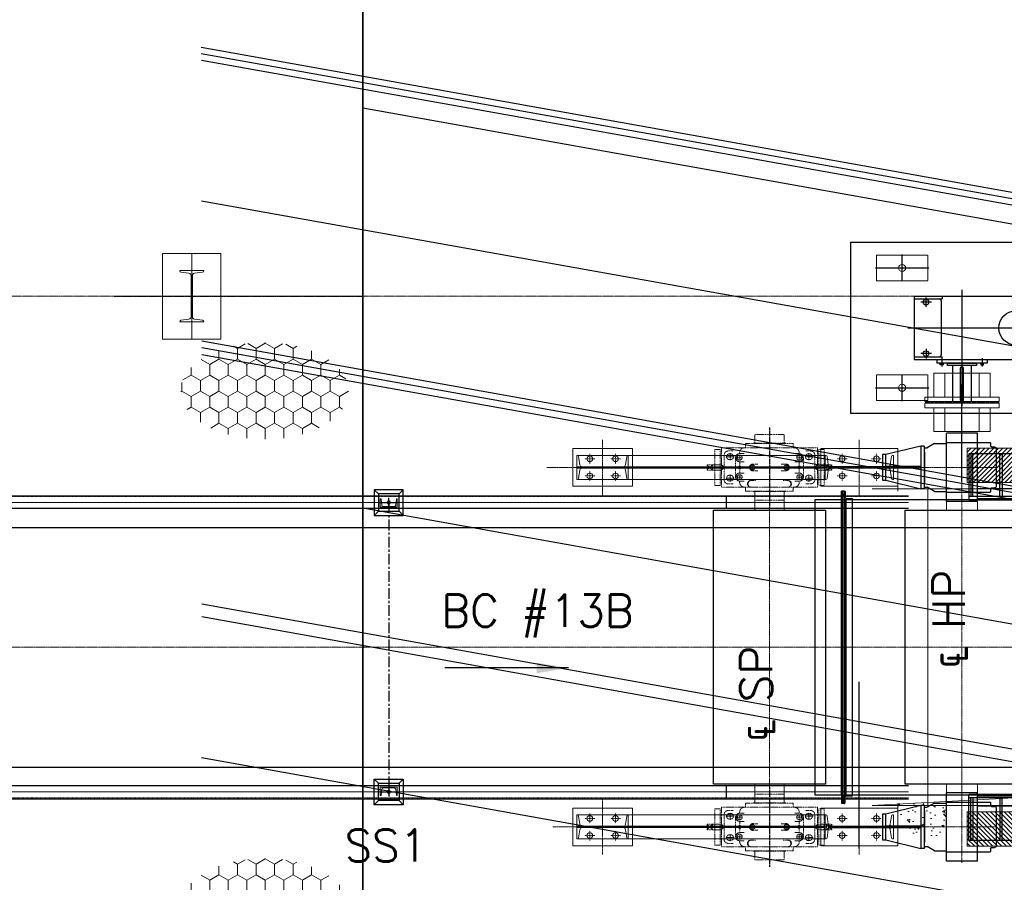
# Model space of a CAD drawing. Header units: inches. Extents: x -204116 to 930598, y -391373 to 256461.
# Tile 45 of 95: x -20683 to -14928, y 39445 to 44483. Entities that reach past the tile are written whole.
import ezdxf
from ezdxf.lldxf.tags import DXFTag

# ---------------------------------------------------------------- set-up
doc = ezdxf.new("R2010")
doc.units = ezdxf.units.IN
doc.header["$LTSCALE"] = 10
doc.header["$MEASUREMENT"] = 0
for name, pattern in [('CENTER', [2, 1.25, -0.25, 0.25, -0.25]), ('CHAIN', [0.3543, 0.2362, -0.0295, 0.0591, -0.0295]), ('CONTINOUS', [0]), ('HIDDEN', [0.375, 0.25, -0.125]), ('PHANTOM2', [1.25, 0.625, -0.125, 0.125, -0.125, 0.125, -0.125])]:
    doc.linetypes.add(name, pattern=pattern)
for name, color, linetype in [('BELT', 4, 'Continuous'), ('BOLT', 21, 'Continuous'), ('CHUTES', 161, 'Continuous'), ('LAYER_17564_42344', 7, 'Continuous'), ('PLAN', 41, 'Continuous')]:
    doc.layers.add(name, color=color, linetype=linetype)
for name, color, linetype, lineweight in [('cen', 2, 'CENTER2', 25), ('CENTER', 2, 'CENTER', 25), ('DIM', 6, 'Continuous', 25), ('HIDDEN', 1, 'HIDDEN', 25), ('HIDEN', 8, 'CONTINOUS', 9), ('OBJECT', 7, 'Continuous', 25), ('PHAN', 8, 'PHANTOM2', 5)]:
    doc.layers.add(name, color=color, linetype=linetype, lineweight=lineweight)
doc.styles.add('SIMPLEX', font='simplex')
doc.styles.get("Standard").update_dxf_attribs({"font": 'simplex.shx'})
tags = doc.linetypes.add('CENTER2', pattern=[1.125, 0.75, -0.125, 0.125, -0.125]).pattern_tags.tags
tags[10:11] = [DXFTag(74, 4), DXFTag(75, 0), DXFTag(340, '0'), DXFTag(46, 1.0), DXFTag(50, 0.0), DXFTag(44, 0.0), DXFTag(45, 0.0)]
tags[8:9] = [DXFTag(74, 4), DXFTag(75, 0), DXFTag(340, '0'), DXFTag(46, 1.0), DXFTag(50, 0.0), DXFTag(44, 0.0), DXFTag(45, 0.0)]
tags[6:7] = [DXFTag(74, 4), DXFTag(75, 0), DXFTag(340, '0'), DXFTag(46, 1.0), DXFTag(50, 0.0), DXFTag(44, 0.0), DXFTag(45, 0.0)]
tags[4:5] = [DXFTag(74, 4), DXFTag(75, 0), DXFTag(340, '0'), DXFTag(46, 1.0), DXFTag(50, 0.0), DXFTag(44, 0.0), DXFTag(45, 0.0)]
doc.dimstyles.new('DIM100', dxfattribs={"dimscale": 75, "dimtxt": 2.5, "dimasz": 2, "dimexe": 1, "dimexo": 1, "dimgap": 1, "dimtad": 1, "dimdec": 0, "dimzin": 0, "dimdsep": 46, "dimtxsty": 'Standard', "dimcen": 0, "dimclrd": 1, "dimclre": 1, "dimclrt": 3, "dimadec": 0, "dimazin": 0, "dimtfac": 1, "dimtdec": 0, "dimtofl": 0, "dimtmove": 0, "dimatfit": 3, "dimfxl": 0.18, "dimtolj": 1, "dimtzin": 0, "dimlwd": -1, "dimlwe": -1, "dimarcsym": 0})

# ---------------------------------------------------------------- blocks, each defined once
blk = doc.blocks.new('A$C4C1E27DE')
at = {"color": 1, "linetype": 'CENTER'}
blk.add_line((0, -232.6), (0, 232.6), dxfattribs=at)
blk.add_line((0, -232.6), (0, 232.6), dxfattribs=at)
at = {"layer": 'PHAN', "ltscale": 0.130467}
for p, q in [((-86.4, 192), (0, 192)), ((-86.4, 141.1), (-86.4, 192)), ((86.4, 192), (0, 192)), ((86.4, 141.1), (86.4, 192)), ((-280, 115.2), (0, 115.2)), ((-280, -115.2), (-280, 115.2)), ((-139.2, 139.2), (0, 139.2)), ((-139.2, 120), (-139.2, 139.2)), ((-100, 115.2), (-74.8, 115.2)), ((-96, 139.2), (-96, 140.2)), ((-95.1, 141.1), (0, 141.1)), ((95.1, 141.1), (0, 141.1)), ((139.2, 139.2), (0, 139.2)), ((280, 115.2), (0, 115.2)), ((100, 115.2), (74.8, 115.2)), ((96, 139.2), (96, 140.2)), ((139.2, 120), (139.2, 139.2)), ((280, -115.2), (280, 115.2)), ((-318.8, 105.6), (-318.8, -105.6)), ((-318.8, 105.6), (-288, 105.6)), ((-288, 105.6), (-288, -105.6)), ((-265, -72), (-265, 72)), ((-254.9, 62.4), (-205.9, 62.4)), ((-241, 96), (-212, 96)), ((-233.8, 79.2), (-227.1, 79.2)), ((-230.4, 41.5), (-230.4, 83.3)), ((-174, 80.7), (-148.8, 80.7)), ((-174, 40.5), (-174, 72.9)), ((-104.4, 77.1), (-79, 77.1)), ((104.4, 77.1), (79, 77.1)), ((174, 80.7), (148.8, 80.7)), ((174, 40.5), (174, 72.9)), ((254.9, 62.4), (205.9, 62.4)), ((241, 96), (212, 96)), ((233.8, 79.2), (227.1, 79.2)), ((230.4, 41.5), (230.4, 83.3)), ((265, -72), (265, 72)), ((288, -105.6), (288, 105.6)), ((318.8, 105.6), (288, 105.6)), ((318.8, -105.6), (318.8, 105.6)), ((-365.1, -15.8), (-365.1, 15.8)), ((-365.1, 15.8), (-280.8, 15.8)), ((-333.4, -15.8), (-365.1, 15.8)), ((-333.4, 15.8), (-365.1, -15.8)), ((-333.4, -15.8), (-333.4, 15.8)), ((-280.8, 15.8), (-265, 0)), ((-280.8, -15.8), (-280.8, 15.8)), ((-265, 0), (-280.8, -15.8)), ((0, 0), (-278.4, 0)), ((-233.8, 45.6), (-227.1, 45.6)), ((-198, -56.7), (-198, 56.7)), ((-190.2, 56.7), (-157.8, 56.7)), ((-174, 32.7), (-148.5, 32.7)), ((-174, 8.3), (-174, 32.7)), ((-114.2, 1.9), (-82.5, 1.9)), ((-97.4, -21.9), (-97.4, 21.9)), ((-92.9, 19.1), (-67.5, 19.1)), ((0, 0), (278.4, 0)), ((92.9, 19.1), (67.5, 19.1)), ((114.2, 1.9), (82.5, 1.9)), ((97.4, -21.9), (97.4, 21.9)), ((174, 32.7), (148.5, 32.7)), ((190.2, 56.7), (157.8, 56.7)), ((174, 8.3), (174, 32.7)), ((198, -56.7), (198, 56.7)), ((233.8, 45.6), (227.1, 45.6)), ((280.8, 15.8), (265, 0)), ((265, 0), (280.8, -15.8)), ((365.1, 15.8), (280.8, 15.8)), ((280.8, -15.8), (280.8, 15.8)), ((333.4, -15.8), (365.1, 15.8)), ((333.4, 15.8), (365.1, -15.8)), ((333.4, -15.8), (333.4, 15.8)), ((365.1, -15.8), (365.1, 15.8)), ((-280.8, -15.8), (-365.1, -15.8)), ((-233.8, -45.6), (-227.1, -45.6)), ((-230.4, -41.5), (-230.4, -83.3)), ((-190.2, -56.7), (-157.8, -56.7)), ((-174, -32.7), (-174, -8.3)), ((-174, -32.7), (-148.5, -32.7)), ((-174, -40.5), (-174, -72.9)), ((-114.2, -1.9), (-82.5, -1.9)), ((-92.9, -19.1), (-67.5, -19.1)), ((92.9, -19.1), (67.5, -19.1)), ((114.2, -1.9), (82.5, -1.9)), ((174, -32.7), (148.5, -32.7)), ((190.2, -56.7), (157.8, -56.7)), ((174, -32.7), (174, -8.3)), ((174, -40.5), (174, -72.9)), ((233.8, -45.6), (227.1, -45.6)), ((230.4, -41.5), (230.4, -83.3)), ((280.8, -15.8), (365.1, -15.8)), ((-318.8, -105.6), (-288, -105.6)), ((-254.9, -62.4), (-205.9, -62.4)), ((-241, -96), (-212.2, -96)), ((-233.8, -79.2), (-227.1, -79.2)), ((-174, -80.7), (-148.8, -80.7)), ((174, -80.7), (148.8, -80.7)), ((254.9, -62.4), (205.9, -62.4)), ((241, -96), (212.2, -96)), ((233.8, -79.2), (227.1, -79.2)), ((318.8, -105.6), (288, -105.6)), ((-280, -115.2), (0, -115.2)), ((-139.2, -120), (-139.2, -139.2)), ((-139.2, -139.2), (0, -139.2)), ((-96, -139.2), (-96, -140.2)), ((-95.1, -141.1), (0, -141.1)), ((-86.4, -141.1), (-86.4, -192)), ((280, -115.2), (0, -115.2)), ((139.2, -139.2), (0, -139.2)), ((95.1, -141.1), (0, -141.1)), ((86.4, -141.1), (86.4, -192)), ((96, -139.2), (96, -140.2)), ((139.2, -120), (139.2, -139.2)), ((-86.4, -192), (0, -192)), ((86.4, -192), (0, -192))]:
    blk.add_line(p, q, dxfattribs=at)
for centre, radius in [((-174, 56.7), 14.4), ((174, 56.7), 14.4), ((-174, 0), 8.35), ((174, 0), 8.35), ((-174, -56.7), 14.4), ((174, -56.7), 14.4)]:
    blk.add_circle(centre, radius, dxfattribs=at)
for centre, radius, start, end in [((-144.5, 85.4), 29.8, 89.35173, 189.07579), ((-144, 120), 4.8, 270, 0), ((-109, 96), 19.5, 98.58994, 283.50772), ((-106.2, 96.5), 19.5, 107.03467, 275.06299), ((-95.1, 140.2), 0.96, 90, 180), ((95.1, 140.2), 0.96, 0, 90), ((109, 96), 19.5, 256.49228, 81.41006), ((106.2, 96.5), 19.5, 264.93701, 72.96533), ((144, 120), 4.8, 180, 270), ((144.5, 85.4), 29.8, 350.92421, 90.64827), ((-241, 72), 24, 90, 180), ((-233.8, 62.4), 16.8, 90, 270), ((-227.1, 62.4), 16.8, 270, 90), ((-174, 56.7), 24, 90, 270), ((-171.1, 56.7), 24.2, 96.91343, 263.08657), ((171.1, 56.7), 24.2, 276.91343, 83.08657), ((174, 56.7), 24, 270, 90), ((227.1, 62.4), 16.8, 90, 270), ((233.8, 62.4), 16.8, 270, 90), ((241, 72), 24, 0, 90), ((-97.4, 0), 19.6, 76.96338, 283.03662), ((-114.2, -1), 2.88, 90, 160.52878), ((-114.2, 1), 2.88, 199.47122, 270), ((-91.8, 0), 19.1, 93.3003, 174.2336), ((-97.4, 0), 13.6, 8.12064, 171.87936), ((-82.5, -1), 2.88, 19.47122, 90), ((-82.5, 1), 2.88, 270, 340.52878), ((82.5, -1), 2.88, 90, 160.52878), ((82.5, 1), 2.88, 199.47122, 270), ((97.4, 0), 13.6, 8.12064, 171.87936), ((97.4, 0), 19.6, 256.96338, 103.03662), ((91.8, 0), 19.1, 5.7664, 86.6997), ((114.2, -1), 2.88, 19.47122, 90), ((114.2, 1), 2.88, 270, 340.52878), ((-233.8, -62.4), 16.8, 90, 270), ((-227.1, -62.4), 16.8, 270, 90), ((-174, -56.7), 24, 90, 270), ((-171.1, -56.7), 24.2, 96.91343, 263.08657), ((-91.8, 0), 19.1, 185.7664, 266.6997), ((-97.4, 0), 13.6, 188.12064, 351.87936), ((97.4, 0), 13.6, 188.12064, 351.87936), ((91.8, 0), 19.1, 273.3003, 354.2336), ((174, -56.7), 24, 270, 90), ((171.1, -56.7), 24.2, 276.91343, 83.08657), ((227.1, -62.4), 16.8, 90, 270), ((233.8, -62.4), 16.8, 270, 90), ((-241, -72), 24, 180, 270), ((-144.5, -85.4), 29.8, 170.92421, 270.64827), ((144.5, -85.4), 29.8, 269.35173, 9.07579), ((241, -72), 24, 270, 0), ((-144, -120), 4.8, 0, 90), ((-95.1, -140.2), 0.96, 180, 270), ((95.1, -140.2), 0.96, 270, 0), ((144, -120), 4.8, 90, 180)]:
    blk.add_arc(centre, radius, start, end, dxfattribs=at)
blk = doc.blocks.new('A$C26531B41')
at = {"color": 251}
for p, q in [((310, 200), (310, -198.8)), ((490, 200), (310, 200)), ((490, 200), (490, -200)), ((240, 140), (196, 115)), ((240, 140), (310, 140)), ((310, 146.9), (310, -146.9)), ((310, 145), (564.2, 145)), ((490, 146.9), (490, -146.9)), ((567.2, 125), (567.2, 142)), ((572.2, 120), (590.2, 120)), ((180, 115), (196, 115)), ((180, 89.5), (182, 89.5)), ((182, -89.5), (182, 89.5)), ((600.2, -110), (600.2, 110)), ((180, -89.5), (182, -89.5)), ((180, -115), (196, -115)), ((240, -140), (196, -115)), ((240, -140), (310, -140)), ((310, -145), (564.2, -145)), ((567.2, -142), (567.2, -125)), ((572.2, -120), (590.2, -120)), ((490, -200), (310, -200))]:
    blk.add_line(p, q, dxfattribs=at)
for centre, radius, start, end in [((564.2, 142), 3, 0, 90), ((572.2, 125), 5, 180, 270), ((590.2, 110), 10, 0, 90), ((590.2, -110), 10, 270, 0), ((564.2, -142), 3, 270, 0), ((572.2, -125), 5, 90, 180)]:
    blk.add_arc(centre, radius, start, end, dxfattribs=at)
at = {"layer": 'LAYER_17564_42344', "color": 251, "linetype": 'Continuous'}
for p, q in [((-45, 75, 0), (160, 125)), ((180, 125), (160, 125)), ((160, -125), (160, 125)), ((180, -125), (180, 125)), ((160, 5), (-45, 5)), ((160, -5), (-45, -5)), ((160, -125), (-45, -75, 0)), ((180, -125), (160, -125))]:
    blk.add_line(p, q, dxfattribs=at)
at = {"layer": 'LAYER_17564_42344', "color": 251, "linetype": 'Continuous', "elevation": 0}
blk.add_lwpolyline([(-65, 75), (-45, 75), (-45, -75), (-65, -75)], close=True, dxfattribs=at)
blk = doc.blocks.new('A$C1C996791')
at = {"layer": 'CHUTES'}
for p, q in [((0, 199.9), (0, -199.9)), ((20, 199.9), (20, -199.9)), ((269.7, 199.9), (269.7, -199.9))]:
    blk.add_line(p, q, dxfattribs=at)
for points in [[(0, 199.9), (269.7, 199.9)], [(269.7, 189.9), (20, 189.9)], [(20, 177.5), (269.7, 177.5)], [(269.7, 6.2), (20, 6.2)], [(20, -6.2), (269.7, -6.2)], [(269.7, -199.9), (0, -199.9)], [(20, -177.5), (269.7, -177.5)], [(269.7, -189.9), (20, -189.9)]]:
    blk.add_lwpolyline(points, dxfattribs=at)
blk = doc.blocks.new('HT')
at = {"layer": 'LAYER_17564_42344', "linetype": 'Continuous', "lineweight": 0}
h = blk.add_hatch(dxfattribs=at)
h.set_pattern_fill('ANSI31', scale=150, style=0)
h.set_pattern_definition([(45, (-1112758.827, 452430.36), (-13.25825215, 13.25825215), [])])
h.paths.add_polyline_path([(-385, 1262), (385, 1262), (385, 1062), (-385, 1062)])
h = blk.add_hatch(dxfattribs=at)
h.set_pattern_fill('ANSI31', scale=150, style=0)
h.set_pattern_definition([(315, (-1112758.827, -452230.36), (-13.25825215, -13.25825215), [])])
h.paths.add_polyline_path([(-385, -1062), (385, -1062), (385, -862), (-385, -862)])
at = {"layer": 'CHUTES'}
for p, q in [((375, 1229.4), (-375, 1229.4)), ((-1120.9, -812), (-1120.9, 1012)), ((-1104.9, 1012), (-1120.9, 1012)), ((-1114.9, -812), (-1114.9, 1012)), ((-1110.7, 993), (-1114.9, 997.2)), ((-1114.9, 984.1), (-1106, 993)), ((-1104.9, 987.2), (-1110.7, 993)), ((-1106, 993), (-1104.9, 994.1)), ((-1104.9, -762), (-1104.9, 1012)), ((-1104.9, 1012), (-1104.9, 962)), ((-1104.9, 1012), (-1101.9, 1012)), ((-1098.9, 1009), (-1098.9, 975)), ((375, 979.6), (-375, 979.6)), ((-325, 1027), (1271, 1027)), ((-325, 1027), (-325, 962)), ((1206, 962), (1271, 1027)), ((1271, -827), (1271, 1027)), ((-1275, 962), (1206, 962)), ((-1275, -762), (-1275, 962)), ((-1120.9, 962), (-1120.9, -812)), ((-1114.9, 962), (-1120.9, 962)), ((-1104.9, -787.2), (-1104.9, 962)), ((-1104.9, 962), (-1054.9, 962)), ((-1098.9, 975), (-1098.9, -762)), ((-1094.9, -762), (-1094.9, 962)), ((-1091.9, 968), (-1057.9, 968)), ((-1054.9, 965), (-1054.9, 962)), ((-1054.9, 962), (-1054.9, -762)), ((375, 959.6), (-375, 959.6)), ((-325, 968), (1212, 968)), ((400, 968), (400, -768)), ((401.4, 968), (401.4, -768)), ((1206, 962), (1206, -762)), ((1212, -768), (1212, 968)), ((-1275, -762), (1206, -762)), ((-1114.9, -762), (-1120.9, -762)), ((-1114.9, -784.1), (-1106, -793)), ((-1110.7, -793), (-1114.9, -797.2)), ((-1104.9, -787.2), (-1110.7, -793)), ((-1106, -793), (-1104.9, -794.1)), ((-1104.9, -812), (-1104.9, -762)), ((-1104.9, -762), (-1054.9, -762)), ((-1098.9, -809), (-1098.9, -775)), ((-1091.9, -768), (-1057.9, -768)), ((-1054.9, -765), (-1054.9, -762)), ((375, -759.6), (-375, -759.6)), ((375, -779.6), (-375, -779.6)), ((-325, -768), (1212, -768)), ((1206, -762), (1271, -827)), ((-1104.9, -812), (-1120.9, -812)), ((-1104.9, -812), (-1101.9, -812)), ((-325, -827), (1271, -827)), ((375, -1029.4), (-375, -1029.4))]:
    blk.add_line(p, q, dxfattribs=at)
for points in [[(-375, 1229.4), (-375, 959.6)], [(-365, 1229.4), (-365, 979.6)], [(-352.5, 979.6), (-352.5, 1229.4)], [(-193.7, 979.6), (-193.7, 1229.4)], [(-181.2, 1229.4), (-181.2, 979.6)], [(-6.2, 979.6), (-6.2, 1229.4)], [(6.2, 1229.4), (6.2, 979.6)], [(181.2, 979.6), (181.2, 1229.4)], [(193.7, 1229.4), (193.7, 979.6)], [(352.5, 979.6), (352.5, 1229.4)], [(365, 1229.4), (365, 979.6)], [(375, 959.6), (375, 1229.4)], [(-375, -1029.4), (-375, -759.6)], [(-365, -1029.4), (-365, -779.6)], [(-352.5, -779.6), (-352.5, -1029.4)], [(-193.7, -779.6), (-193.7, -1029.4)], [(-181.2, -1029.4), (-181.2, -779.6)], [(-6.2, -779.6), (-6.2, -1029.4)], [(6.2, -1029.4), (6.2, -779.6)], [(181.2, -779.6), (181.2, -1029.4)], [(193.7, -1029.4), (193.7, -779.6)], [(352.5, -779.6), (352.5, -1029.4)], [(365, -1029.4), (365, -779.6)], [(375, -759.6), (375, -1029.4)]]:
    blk.add_lwpolyline(points, dxfattribs=at)
at = {"layer": 'CHUTES', "elevation": 0}
blk.add_lwpolyline([(848.8, 300), (1124.6, 300), (1124.6, -100), (848.8, -100)], close=True, dxfattribs=at)
for points in [[(1043.3, 207.9), (930.1, 207.9)], [(930.1, 192.1), (1043.3, 192.1)], [(930.1, 7.9), (1043.3, 7.9)], [(1043.3, -7.9), (930.1, -7.9)]]:
    blk.add_lwpolyline(points, dxfattribs=at)
at = {"layer": 'CHUTES'}
for centre, radius, start, end in [((-1101.9, 1009), 3, 0, 90), ((-1091.9, 975), 7, 180, 270), ((-1057.9, 965), 3, 0, 90), ((930.1, 200), 7.93, 90, 270), ((1043.3, 200), 7.93, 270, 90), ((930.1, 0), 7.93, 90, 270), ((1043.3, 0), 7.93, 270, 90), ((-1091.9, -775), 7, 90, 180), ((-1057.9, -765), 3, 270, 0), ((-1101.9, -809), 3, 270, 0)]:
    blk.add_arc(centre, radius, start, end, dxfattribs=at)
for points in [[(-1120.9, 983, 0), (-1120.9, 997, 0), (-1098.9, 983, 0), (-1098.9, 997, 0)], [(-1120.9, -783, 0), (-1120.9, -797, 0), (-1098.9, -783, 0), (-1098.9, -797, 0)]]:
    blk.add_trace(points, dxfattribs=at)
at = {"layer": 'LAYER_17564_42344', "color": 7, "linetype": 'Continuous', "lineweight": 0, "elevation": 0}
for points in [[(-385, 1262), (385, 1262), (385, 1062), (-385, 1062)], [(-385, -1062), (385, -1062), (385, -862), (-385, -862)]]:
    blk.add_lwpolyline(points, close=True, dxfattribs=at)
at = {"layer": 'CHUTES'}
for p in [(1206, 400), (1206, -200)]:
    blk.add_blockref('A$C1C996791', p, dxfattribs=at)
blk = doc.blocks.new('afgf')
for p, q in [((-60.1, 895), (-85.1, 920)), ((59.9, 895), (84.9, 920)), ((-60.1, 795), (-85.1, 770)), ((59.9, 795), (84.9, 770)), ((-60.1, -795), (-85.1, -770)), ((59.9, -795), (84.9, -770)), ((-60.1, -895), (-85.1, -920)), ((59.9, -895), (84.9, -920))]:
    blk.add_line(p, q)
for points in [[(-85.1, 770), (84.9, 770), (84.9, 920), (-85.1, 920)], [(-60.1, 795), (59.9, 795), (59.9, 895), (-60.1, 895)], [(-85.1, -770), (84.9, -770), (84.9, -920), (-85.1, -920)], [(-60.1, -795), (59.9, -795), (59.9, -895), (-60.1, -895)]]:
    blk.add_lwpolyline(points, close=True)
at = {"lineweight": 0}
for points in [[(49.9, 817), (49.9, 867), (46.7, 867, 0.383864), (44.3, 864.9), (40.7, 830.1, -0.383864), (31.7, 822), (-31.9, 822, -0.383864), (-40.9, 830.1), (-44.5, 864.9, 0.383864), (-46.9, 867), (-50.1, 867), (-50.1, 817)], [(49.9, -817), (49.9, -867), (46.7, -867, -0.383864), (44.3, -864.9), (40.7, -830.1, 0.383864), (31.7, -822), (-31.9, -822, 0.383864), (-40.9, -830.1), (-44.5, -864.9, -0.383864), (-46.9, -867), (-50.1, -867), (-50.1, -817)]]:
    blk.add_lwpolyline(points, format="xyb", close=True, dxfattribs=at)
at = {"layer": 'BOLT', "color": 3}
for centre in [(-0.1, 845), (-0.1, -845)]:
    blk.add_circle(centre, 9, dxfattribs=at)
at = {"layer": 'cen', "color": 1}
for p, q in [((-0.1, 817.1), (-0.1, 872.9)), ((-50.1, 845), (49.9, 845)), ((-50.1, -845), (49.9, -845)), ((-0.1, -817.1), (-0.1, -872.9))]:
    blk.add_line(p, q, dxfattribs=at)
at = {"layer": 'CENTER', "ltscale": 5}
blk.add_line((0, -845, 3.3), (-0.1, 845, 66.1), dxfattribs=at)
blk = doc.blocks.new('A$C46B455E6')
at = {"layer": 'BOLT'}
for centre in [(279.5, 255), (580.5, 255), (279.5, -500), (580.5, -500)]:
    blk.add_circle(centre, 16.5, dxfattribs=at)
at = {"layer": 'cen'}
for p, q in [((430, 361.9), (430, -748.7)), ((307.4, 255), (251.6, 255)), ((279.5, 223.9), (279.5, 286.1)), ((552.6, 255), (608.4, 255)), ((580.5, 223.9), (580.5, 286.1)), ((252.5, 163.4), (204.9, 163.4)), ((651.6, 45), (-25.3, 45)), ((252.5, -73.4), (204.9, -73.4)), ((568, -270.8), (292, -270.8)), ((607.5, -395.9), (655.1, -395.9)), ((307.4, -500), (251.6, -500)), ((279.5, -531.1), (279.5, -468.9)), ((552.6, -500), (608.4, -500)), ((580.5, -531.1), (580.5, -468.9)), ((607.5, -544.7), (655.1, -544.7)), ((430, -827), (430, -613))]:
    blk.add_line(p, q, dxfattribs=at)
at = {"layer": 'PLAN'}
for p, q in [((615, 325), (245, 325)), ((245, 325), (245, -625.1)), ((260.8, 325), (260.8, 160.1)), ((599.2, 325), (599.2, 160.1)), ((615, 325), (615, -453.1)), ((224.7, -101.8), (224.7, 191.8)), ((245, 191.8), (224.7, 191.8)), ((224.7, 169), (214, 169)), ((224.7, 167), (214, 167)), ((224.7, 165.2), (214, 165.2)), ((224.7, 161.6), (214, 161.6)), ((224.7, 159.7), (214, 159.7)), ((224.7, 157.9), (214, 157.9)), ((245, 160.1), (260.8, 160.1)), ((586.5, 166.5), (273.5, 166.5)), ((615, 160.1), (599.2, 160.1)), ((224.7, -67.9), (214, -67.9)), ((224.7, -69.7), (214, -69.7)), ((224.7, -71.6), (214, -71.6)), ((224.7, -75.2), (214, -75.2)), ((224.7, -77), (214, -77)), ((224.7, -79), (214, -79)), ((245, -101.8), (224.7, -101.8)), ((615, -358.4), (635.3, -358.4)), ((635.3, -563.3), (635.3, -358.4)), ((635.3, -390.4), (646, -390.4)), ((635.3, -392.3), (646, -392.3)), ((635.3, -394.1), (646, -394.1)), ((635.3, -397.8), (646, -397.8)), ((635.3, -399.6), (646, -399.6)), ((635.3, -401.4), (646, -401.4)), ((615, -563.3), (635.3, -563.3)), ((635.3, -539.2), (646, -539.2)), ((635.3, -541.1), (646, -541.1)), ((635.3, -542.9), (646, -542.9)), ((635.3, -546.6), (646, -546.6)), ((635.3, -548.4), (646, -548.4)), ((635.3, -550.2), (646, -550.2)), ((245, -626.5), (245, -620.2)), ((614.9, -630.1), (245.1, -630.1)), ((269.4, -620.2), (269.4, -610.6)), ((590.6, -620.2), (590.6, -610.6)), ((615, -626.5), (615, -620.2)), ((404.4, -726.5), (345, -726.5)), ((410, -815), (410, -735)), ((450, -815), (450, -735)), ((455.6, -726.5), (515, -726.5)), ((450, -815), (410, -815))]:
    blk.add_line(p, q, dxfattribs=at)
for points in [[(224.7, -40), (210, -40), (210, 130), (224.7, 130)], [(224.7, 171.6), (224.7, 155.2), (214, 155.2), (214, 171.6)], [(210, 100), (0, 100), (0, -10), (210, -10)], [(224.7, -81.6), (224.7, -65.2), (214, -65.2), (214, -81.6)], [(635.3, -387.7), (635.3, -404.1), (646, -404.1), (646, -387.7)], [(245, -620.2), (245, -453.1), (260.8, -453.1), (260.8, -620.2)], [(615, -620.2), (615, -453.1), (599.2, -453.1), (599.2, -620.2)], [(635.3, -536.5), (635.3, -553), (646, -553), (646, -536.5)], [(245, -620.2), (245, -625.1), (269.4, -625.1), (269.4, -620.2)], [(615, -620.2), (615, -625.1), (590.6, -625.1), (590.6, -620.2)], [(455.6, -735), (455.6, -726.5), (404.4, -726.5), (404.4, -735)]]:
    blk.add_lwpolyline(points, close=True, dxfattribs=at)
for points in [[(194.8, 54.5), (10.1, 54.5, 0.414214), (3.8, 48.2), (3.8, 41.8, 0.414214), (10.1, 35.5), (194.8, 35.5, 0.414214), (201.1, 41.8), (201.1, 48.2, 0.414214)], [(436, -806.7), (436, -742.8, 0.414214), (431.3, -738), (428.7, -738, 0.414214), (424, -742.8), (424, -806.7, 0.414214), (428.7, -811.5), (431.3, -811.5, 0.414214)]]:
    blk.add_lwpolyline(points, format="xyb", close=True, dxfattribs=at)
blk.add_lwpolyline([(260.8, -584.2), (260.8, -484.8, -0.414214), (273.5, -472.1), (586.5, -472.1, -0.414214), (599.2, -484.8), (599.2, -584.2)], format="xyb", dxfattribs=at)
blk.add_lwpolyline([(590.6, -610.6), (269.4, -610.6)], dxfattribs=at)
blk.add_circle((430, -270.8), 100.3, dxfattribs=at)
for centre, radius, start, end in [((273.5, 179.1), 12.7, 180, 270), ((586.5, 179.1), 12.7, 270, 0), ((345, -626.5), 100, 180, 270), ((515, -626.5), 100, 270, 0)]:
    blk.add_arc(centre, radius, start, end, dxfattribs=at)
blk = doc.blocks.new('bvcvnn')
at = {"color": 85, "lineweight": 9}
for p, q in [((-40520.3, 32482.6), (-40520.3, 32049.6)), ((-40520.3, 32482.6), (-40520.3, 32049.6)), ((-40494.3, 32482.6), (-40520.3, 32482.6)), ((-40494.3, 32482.6), (-40494.3, 32049.6)), ((-40484.3, 32482.6), (-40484.3, 32049.6)), ((-40484.3, 32482.6), (-40458.3, 32482.6)), ((-40458.3, 32482.6), (-40458.3, 32049.6)), ((-40458.3, 32482.6), (-40458.3, 32049.6)), ((-40660.3, 32431.1), (-40660.3, 32101.1)), ((-40660.3, 32431.1), (-40520.3, 32431.1)), ((-40318.3, 32431.1), (-40458.3, 32431.1)), ((-40318.3, 32431.1), (-40318.3, 32101.1)), ((-40660.3, 32101.1), (-40520.3, 32101.1)), ((-40318.3, 32101.1), (-40458.3, 32101.1)), ((-40494.3, 32049.6), (-40520.3, 32049.6)), ((-40484.3, 32049.6), (-40458.3, 32049.6))]:
    blk.add_line(p, q, dxfattribs=at)
at = {"color": 1, "linetype": 'CENTER', "lineweight": 5}
for p, q in [((-40489.3, 32482.6), (-40489.3, 32049.6)), ((-40318.3, 32266.1), (-40660.3, 32266.1)), ((-40318.3, 32266.1), (-40660.3, 32266.1))]:
    blk.add_line(p, q, dxfattribs=at)
at = {"color": 85, "linetype": 'HIDDEN', "lineweight": 9}
for p, q in [((-40660.3, 32366.1), (-40520.3, 32366.1)), ((-40318.3, 32366.1), (-40458.3, 32366.1)), ((-40660.3, 32166.1), (-40520.3, 32166.1)), ((-40318.3, 32166.1), (-40458.3, 32166.1))]:
    blk.add_line(p, q, dxfattribs=at)
blk = doc.blocks.new('A$C711A2DDF')
for p, q in [((-3001.3, 500), (-3001.3, -500)), ((298.7, 500), (-3001.3, 500)), ((-1182.5, 495), (-1182.5, 495)), ((298.8, -500), (298.7, 500)), ((-3001.3, -500), (298.8, -500)), ((-1182.5, -507.5), (-1182.5, -507.5))]:
    blk.add_line(p, q)
at = {"layer": 'cen'}
for p, q in [((-2701.3, 428.1), (-2701.3, 271.8)), ((-1801.3, 428.1), (-1801.3, 271.9)), ((-901.3, 428.1), (-901.3, 271.9)), ((-1.3, 428.1), (-1.3, 271.9)), ((-2857.5, 350), (-2545, 350)), ((-1957.5, 350), (-1645, 350)), ((-1057.5, 350), (-745, 350)), ((-157.5, 350), (155, 350)), ((-2701.3, -271.8), (-2701.3, -428.1)), ((-1801.3, -271.8), (-1801.3, -428.1)), ((-901.3, -271.8), (-901.3, -428.1)), ((-1.3, -271.8), (-1.3, -428.1)), ((-2857.5, -350), (-2545, -350)), ((-1957.5, -350), (-1645, -350)), ((-1057.5, -350), (-745, -350)), ((-157.5, -350), (155, -350))]:
    blk.add_line(p, q, dxfattribs=at)
at = {"layer": 'HIDEN', "linetype": 'HIDDEN', "lineweight": 13, "elevation": 0}
for points in [[(-2851.3, 275), (-2551.3, 275), (-2551.3, 425), (-2851.3, 425)], [(-1951.3, 275), (-1651.3, 275), (-1651.3, 425), (-1951.3, 425)], [(-1051.3, 275), (-751.3, 275), (-751.3, 425), (-1051.3, 425)], [(-151.3, 275), (148.7, 275), (148.7, 425), (-151.3, 425)], [(-2851.3, -425), (-2551.3, -425), (-2551.3, -275), (-2851.3, -275)], [(-1951.3, -425), (-1651.3, -425), (-1651.3, -275), (-1951.3, -275)], [(-1051.3, -425), (-751.3, -425), (-751.3, -275), (-1051.3, -275)], [(-151.3, -425), (148.7, -425), (148.7, -275), (-151.3, -275)]]:
    blk.add_lwpolyline(points, close=True, dxfattribs=at)
at = {"layer": 'LAYER_17564_42344', "color": 251, "linetype": 'Continuous', "lineweight": 0, "extrusion": (0, 0, -1)}
for centre in [(-2701.3, 350), (-1801.3, 350), (-901.3, 350), (-1.3, 350), (-2701.3, -350), (-1801.3, -350), (-901.3, -350), (-1.3, -350)]:
    blk.add_ellipse(centre, major_axis=(-14.6, 14.6), ratio=1, start_param=3.926991, end_param=10.210176, dxfattribs=at)

msp = doc.modelspace()

# ---------------------------------------------------------------- hatches: boundary and pattern name
at = {"layer": 'HIDEN'}
h = msp.add_hatch(dxfattribs=at)
h.set_pattern_fill('HONEY', color=8, scale=500, angle=90, style=0)
h.set_pattern_definition([(270, (1156977.394, 1142250.354), (54.1265875, -93.75), [62.5, -125]), (30, (1156977.394, 1142250.354), (54.1265879, 93.7499998), [62.5, -125]), (330, (1156977.394, 1142250.354), (108.2531754, -2e-07), [-125, 62.5])])
edge = h.paths.add_edge_path()
edge.add_ellipse((-19251.6, 42314.3), major_axis=(-490.4, 0), ratio=0.575605, start_angle=0, end_angle=360)
h = msp.add_hatch(dxfattribs=at)
h.set_pattern_fill('HONEY', color=8, scale=500, angle=90, style=0)
h.set_pattern_definition([(270, (1156977.394, 1139237.656), (54.1265875, -93.75), [62.5, -125]), (30, (1156977.394, 1139237.656), (54.1265879, 93.7499998), [62.5, -125]), (330, (1156977.394, 1139237.656), (108.2531754, -2e-07), [-125, 62.5])])
edge = h.paths.add_edge_path()
edge.add_ellipse((-19251.6, 39301.6), major_axis=(-490.4, 0), ratio=0.575605, start_angle=0, end_angle=360)
at = {"layer": 'LAYER_17564_42344', "linetype": 'Continuous', "lineweight": 0}
h = msp.add_hatch(dxfattribs=at)
h.set_pattern_fill('AR-CONC', color=251, scale=20, angle=349.87396, style=0)
h.set_pattern_definition([(310, (-1126609.51, -410899.6), (143.452037, 12.550427), [15, -165]), (5, (-1126609.51, -410899.6), (-27.750267, -150.438427), [12, -132]), (259.5486, (-1126597.56, -410898.56), (115.701876, -137.887908), [12.748038, -140.228422]), (313.8158, (-1126609.51, -410939.6), (213.44821, 33.103803), [22.5, -247.5]), (263.3644, (-1126591.72, -410936.84), (186.93254, -194.823574), [19.122058, -210.3426]), (8.8158, (-1126609.51, -410939.6), (186.93239, -194.82372), [18, -198]), (339, (-1126589.51, -410929.6), (119.38141, 80.523778), [15, -165]), (34, (-1126589.51, -410929.6), (48.663066, -145.030009), [12, -132]), (288.5486, (-1126579.56, -410922.89), (168.044526, -64.5061), [12.748038, -140.228422]), (322.5, (-1126609.51, -410899.603), (2.431971, -66.5787708), [0, -130.4, 0, -134, 0, -132.5]), (352.5, (-1126609.51, -410899.6), (52.6139075, -78.8823424), [0, -76.4, 0, -127.4, 0, -50.5]), (32.5, (-1126654.11, -410899.603), (106.7644872, 4.5109744), [0, -50, 0, -156, 0, -207]), (42.5, (-1126674.11, -410899.6), (116.637234, -20.0209964), [0, -65, 0, -103.6, 0, -147])])
h.paths.add_polyline_path([(-15550.7, 39705.8), (-15265.7, 39705.8), (-15265.7, 39905.8), (-15550.7, 39905.8)])

# ---------------------------------------------------------------- linework, layer by layer
at = {"color": 250}
for p, q in [((-18677.6, 46583.4), (-18677.7, 33106.9)), ((-18677.7, 35112.9), (-18677.6, 45612.9)), ((-19621.3, 44321.5, 0), (6429.6, 39668.6, 0)), ((6423, 39631.7, 0), (-19621.3, 44283.4, -0.7)), ((6416.5, 39594.8, 0), (-19621.2, 44245.3, 0)), ((-19620.2, 43424.9, 2), (7557.7, 38570.7, 2)), ((6132.5, 38005, 0), (-19619.1, 42604.4, 0)), ((6125.9, 37968.1, 0), (-19619, 42566.3, -0.7)), ((-19619, 42528.2, 0), (6119.3, 37931.1, 0)), ((-19619.1, 41070.5, 0), (5867, 36518.5, 0)), ((5853.8, 36444.7, 0), (-19619.2, 40994.3, 0)), ((-19620.3, 40174.2, 2), (6995, 35420.6, 2))]:
    msp.add_line(p, q, dxfattribs=at)
at = {"color": 250, "ltscale": 10000}
msp.add_line((-18677.6, 43967.6), (-5808.5, 41669.1), dxfattribs=at)
at = {"color": 1, "linetype": 'CENTER', "lineweight": 0, "ltscale": 0.5}
for p, q in [((-180672.5, 42867.8, -4480163), (-3830.7, 42867.8, -4480163)), ((-15175.7, 39559.3, -8900735.2), (-15175.7, 42103.5, -8900735.2)), ((-17275.7, 41706.1, -8900735.2), (-17275.7, 42029.6, -8900735.2)), ((-15775.7, 41706.1, -8900735.2), (-15775.7, 42029.6, -8900735.2)), ((-14975.5, 41867.8, -8900735.2), (-17601.6, 41867.8, -8900735.2)), ((-16300.7, 40000.5, -8900735.2), (-16300.7, 41635.2, -8900735.2)), ((-200968.5, 40817.8, -4480163), (-12222.7, 40817.8, -4480163)), ((-17275.7, 39606.1, -8900735.2), (-17275.7, 39929.6, -8900735.2)), ((-15775.7, 39606.1, -8900735.2), (-15775.7, 39929.6, -8900735.2)), ((-14975.5, 39767.8, -8900735.2), (-17567.1, 39767.8, -8900735.2))]:
    msp.add_line(p, q, dxfattribs=at)
for p, q in [((-15175.7, 41786.5, -8900735.2), (-15175.7, 42352.5, -8900735.2)), ((-16551.8, 41627.8, -7901608), (-16551.8, 41702.8, -7901608)), ((-15775.7, 39641.6, -4480163), (-15775.7, 40614.8, -4480163)), ((-16551.8, 39932.8, -7901604.1), (-16551.8, 40007.8, -7901604.1))]:
    msp.add_line(p, q)
at = {"color": 250, "ltscale": 0.01}
msp.add_line((-18677.6, 41631.2), (11241.6, 36287.4), dxfattribs=at)
at = {"elevation": -8900735.2}
for points in [[(-15973.7, 41617.8), (-15973.7, 40017.8), (-16627.7, 40017.8), (-16627.7, 41617.8)], [(-14844.7, 41617.8), (-14844.7, 40017.8), (-15506.7, 40017.8), (-15506.7, 41617.8)]]:
    msp.add_lwpolyline(points, close=True, dxfattribs=at)
at = {"layer": 'BELT'}
for p, q in [((-191132.5, 41517.8, -5466773.1), (-13766.3, 41517.8, -8619276.8)), ((-191132.5, 40117.8, -5465387.2), (-13766.3, 40117.8, -8616758.7))]:
    msp.add_line(p, q, dxfattribs=at)
at = {"layer": 'cen', "linetype": 'CHAIN', "lineweight": 0, "ltscale": 0.01}
for p, q in [((-17322.3, 41917.8, -8900735.2), (-17379.1, 41917.8, -8900735.2)), ((-17350.7, 41889.5, -8900735.2), (-17350.7, 41946.2, -8900735.2)), ((-17172.3, 41917.8, -8900735.2), (-17229.1, 41917.8, -8900735.2)), ((-17200.7, 41946.2, -8900735.2), (-17200.7, 41889.5, -8900735.2)), ((-15847.3, 41917.8, -8900735.2), (-15904.1, 41917.8, -8900735.2)), ((-15875.7, 41946.2, -8900735.2), (-15875.7, 41889.5, -8900735.2)), ((-15647.3, 41917.8, -8900735.2), (-15704.1, 41917.8, -8900735.2)), ((-15675.7, 41946.2, -8900735.2), (-15675.7, 41889.5, -8900735.2)), ((-17350.7, 41789.5, -8900735.2), (-17350.7, 41846.2, -8900735.2)), ((-17200.7, 41846.2, -8900735.2), (-17200.7, 41789.5, -8900735.2)), ((-15875.7, 41846.2, -8900735.2), (-15875.7, 41789.5, -8900735.2)), ((-15675.7, 41846.2, -8900735.2), (-15675.7, 41789.5, -8900735.2)), ((-17322.3, 41817.8, -8900735.2), (-17379.1, 41817.8, -8900735.2)), ((-17172.3, 41817.8, -8900735.2), (-17229.1, 41817.8, -8900735.2)), ((-15847.3, 41817.8, -8900735.2), (-15904.1, 41817.8, -8900735.2)), ((-15647.3, 41817.8, -8900735.2), (-15704.1, 41817.8, -8900735.2)), ((-17350.7, 39846.2, -8900735.2), (-17350.7, 39789.5, -8900735.2)), ((-17200.7, 39789.5, -8900735.2), (-17200.7, 39846.2, -8900735.2)), ((-15875.7, 39789.5, -8900735.2), (-15875.7, 39846.2, -8900735.2)), ((-15675.7, 39789.5, -8900735.2), (-15675.7, 39846.2, -8900735.2)), ((-17322.3, 39817.8, -8900735.2), (-17379.1, 39817.8, -8900735.2)), ((-17172.3, 39817.8, -8900735.2), (-17229.1, 39817.8, -8900735.2)), ((-15847.3, 39817.8, -8900735.2), (-15904.1, 39817.8, -8900735.2)), ((-15647.3, 39817.8, -8900735.2), (-15704.1, 39817.8, -8900735.2)), ((-17322.3, 39717.8, -8900735.2), (-17379.1, 39717.8, -8900735.2)), ((-17350.7, 39746.2, -8900735.2), (-17350.7, 39689.5, -8900735.2)), ((-17172.3, 39717.8, -8900735.2), (-17229.1, 39717.8, -8900735.2)), ((-17200.7, 39689.5, -8900735.2), (-17200.7, 39746.2, -8900735.2)), ((-15847.3, 39717.8, -8900735.2), (-15904.1, 39717.8, -8900735.2)), ((-15875.7, 39689.5, -8900735.2), (-15875.7, 39746.2, -8900735.2)), ((-15647.3, 39717.8, -8900735.2), (-15704.1, 39717.8, -8900735.2)), ((-15675.7, 39689.5, -8900735.2), (-15675.7, 39746.2, -8900735.2))]:
    msp.add_line(p, q, dxfattribs=at)
at = {"layer": 'cen', "linetype": 'CENTER2', "lineweight": 9, "ltscale": 0.01}
for p, q in [((-189872.1, 41662.8, -4480163), (-15488.4, 41662.8, -4480163)), ((-189872.1, 39972.8, -6092044.3), (-15488.4, 39972.8, -8607488.3))]:
    msp.add_line(p, q, dxfattribs=at)
at = {"layer": 'CENTER', "ltscale": 0.5}
msp.add_line((-20130, 42867.8, -4480165), (-18677.5, 42867.8, -4480165), dxfattribs=at)
at = {"layer": 'HIDDEN', "linetype": 'Continuous', "lineweight": 9, "ltscale": 0.005}
for p, q in [((-15700.7, 41742.8, -4480163), (-13400.7, 41742.8, -4480163)), ((-15375.7, 39892.8, -4480163), (-15375.7, 41742.8, -4480163)), ((-15700.7, 39892.8, -4480163), (-13549.7, 40011.1, -4480161)), ((-15700.7, 39892.8, -4480163), (-13400.7, 39892.8, -4480163))]:
    msp.add_line(p, q, dxfattribs=at)
at = {"layer": 'HIDDEN', "lineweight": 9, "ltscale": 0.01}
for p, q in [((-189872.1, 41697.1, -6092046.4), (-15488.4, 41697.1, -8607490.5)), ((-189872.1, 39938.5, -6092040.7), (-15488.4, 39938.5, -8607484.5))]:
    msp.add_line(p, q, dxfattribs=at)
at = {"layer": 'HIDEN', "color": 251, "ltscale": 25}
msp.add_line((-19677.5, 43117.8, -2269878.8), (-19677.5, 42617.8, -2269878.8), dxfattribs=at)
at = {"layer": 'HIDEN', "color": 251, "ltscale": 25, "elevation": -2269878.8}
msp.add_lwpolyline([(-19507.5, 42617.8), (-19847.5, 42617.8), (-19847.5, 43117.8), (-19507.5, 43117.8)], close=True, dxfattribs=at)
msp.add_lwpolyline([(-19747.5, 42717.8), (-19607.5, 42717.8), (-19607.5, 42720.2, 0.373885), (-19613.5, 42727.1), (-19661.6, 42733.9, -0.373885), (-19673.6, 42747.8), (-19673.6, 42987.9, -0.373885), (-19661.6, 43001.8), (-19613.5, 43008.5, 0.373885), (-19607.5, 43015.5), (-19607.5, 43017.8), (-19747.5, 43017.8), (-19747.5, 43015.5, 0.373885), (-19741.4, 43008.5), (-19693.4, 43001.8, -0.373885), (-19681.3, 42987.9), (-19681.3, 42747.8, -0.373885), (-19693.4, 42733.9), (-19741.4, 42727.1, 0.373885), (-19747.5, 42720.2)], format="xyb", close=True, dxfattribs=at)
at = {"layer": 'LAYER_17564_42344', "color": 7, "linetype": 'Continuous', "lineweight": 0}
for p, q in [((-17423.3, 41937.8, -8900735.2), (-15975.7, 41937.8, -8900735.2)), ((-15975.7, 41871.7, -8900735.2), (-17425.7, 41871.7, -8900735.2)), ((-15975.7, 41864, -8900735.2), (-17425.7, 41864, -8900735.2)), ((-17425.7, 41797.8, -8900735.2), (-15975.7, 41797.8, -8900735.2)), ((-17425.7, 39837.8, -8900735.2), (-15975.7, 39837.8, -8900735.2)), ((-15975.7, 39771.7, -8900735.2), (-17425.7, 39771.7, -8900735.2)), ((-15975.7, 39764, -8900735.2), (-17425.7, 39764, -8900735.2)), ((-17423.3, 39697.8, -8900735.2), (-15975.7, 39697.8, -8900735.2))]:
    msp.add_line(p, q, dxfattribs=at)
at = {"layer": 'LAYER_17564_42344', "color": 251, "linetype": 'Continuous', "lineweight": 0}
for p, q in [((-15550.7, 41929.8, -8900735.2), (-15550.7, 41729.8, -8900735.2)), ((-16387.1, 41726.7, -8900735.2), (-16387.1, 41617.8, -8900735.2)), ((-16214.3, 41726.7, -8900735.2), (-16214.3, 41617.8, -8900735.2)), ((-15265.7, 41617.8, -8900735.2), (-15265.7, 41667.8, -8900735.2)), ((-15085.7, 41617.8, -8900735.2), (-15085.7, 41667.8, -8900735.2)), ((-16627.7, 41617.8, -8900735.2), (-15973.7, 41617.8, -8900735.2)), ((-16627.7, 40017.8, -8900735.2), (-16627.7, 41617.8, -8900735.2)), ((-15973.7, 40017.8, -8900735.2), (-15973.7, 41617.8, -8900735.2)), ((-15506.7, 41617.8, -8900735.2), (-14844.7, 41617.8, -8900735.2)), ((-15506.7, 41617.8, -8900735.2), (-15506.7, 40017.8, -8900735.2)), ((-16627.7, 40017.8, -8900735.2), (-15973.7, 40017.8, -8900735.2)), ((-16387.1, 39909.9, -8900735.2), (-16387.1, 40017.8, -8900735.2)), ((-16214.3, 39909.9, -8900735.2), (-16214.3, 40017.8, -8900735.2)), ((-15506.7, 40017.8, -8900735.2), (-14844.7, 40017.8, -8900735.2)), ((-15265.7, 39917.8, -8900735.2), (-15265.7, 40017.8, -8900735.2)), ((-15085.7, 39917.8, -8900735.2), (-15085.7, 40017.8, -8900735.2)), ((-15550.7, 39705.8, -8900735.2), (-15550.7, 39905.8, -8900735.2))]:
    msp.add_line(p, q, dxfattribs=at)
at = {"layer": 'LAYER_17564_42344', "color": 7, "linetype": 'Continuous', "lineweight": 0, "elevation": -8900735.2}
for points in [[(-17450.7, 41977.8), (-17100.7, 41977.8), (-17100.7, 41757.8), (-17450.7, 41757.8)], [(-16000.7, 41977.8), (-15550.7, 41977.8), (-15550.7, 41757.8), (-16000.7, 41757.8)], [(-17450.7, 39657.8), (-17100.7, 39657.8), (-17100.7, 39877.8), (-17450.7, 39877.8)], [(-16000.7, 39657.8), (-15550.7, 39657.8), (-15550.7, 39877.8), (-16000.7, 39877.8)]]:
    msp.add_lwpolyline(points, close=True, dxfattribs=at)
for points in [[(-17425.7, 41937.8), (-17425.7, 41797.8), (-17423.3, 41797.8, 0.373885), (-17416.4, 41803.9), (-17409.6, 41851.9, -0.373885), (-17395.8, 41864), (-17155.6, 41864, -0.373885), (-17141.7, 41851.9), (-17135, 41803.9, 0.373885), (-17128, 41797.8), (-17125.7, 41797.8), (-17125.7, 41937.8), (-17128, 41937.8, 0.373885), (-17135, 41931.8), (-17141.7, 41883.7, -0.373885), (-17155.6, 41871.7), (-17395.8, 41871.7, -0.373885), (-17409.6, 41883.7), (-17416.4, 41931.8, 0.373885), (-17423.3, 41937.8)], [(-15575.7, 41797.8), (-15575.7, 41937.8), (-15581, 41937.8, 0.373885), (-15587.9, 41931.8), (-15594.6, 41884.3, -0.373885), (-15608.5, 41872.3), (-15942.9, 41872.3, -0.373885), (-15956.8, 41884.3), (-15963.4, 41931.8, 0.373885), (-15970.4, 41937.8), (-15975.7, 41937.8), (-15975.7, 41797.8), (-15970.4, 41797.8, 0.373885), (-15963.4, 41803.9), (-15956.8, 41851.3, -0.373885), (-15942.9, 41863.4), (-15608.5, 41863.4, -0.373885), (-15594.6, 41851.3), (-15587.9, 41803.9, 0.373885), (-15581, 41797.8)], [(-17425.7, 39697.8), (-17425.7, 39837.8), (-17423.3, 39837.8, -0.373885), (-17416.4, 39831.8), (-17409.6, 39783.7, 0.373885), (-17395.8, 39771.7), (-17155.6, 39771.7, 0.373885), (-17141.7, 39783.7), (-17135, 39831.8, -0.373885), (-17128, 39837.8), (-17125.7, 39837.8), (-17125.7, 39697.8), (-17128, 39697.8, -0.373885), (-17135, 39703.9), (-17141.7, 39751.9, 0.373885), (-17155.6, 39764), (-17395.8, 39764, 0.373885), (-17409.6, 39751.9), (-17416.4, 39703.9, -0.373885), (-17423.3, 39697.8)], [(-15575.7, 39837.8), (-15575.7, 39697.8), (-15581, 39697.8, -0.373885), (-15587.9, 39703.9), (-15594.6, 39751.3, 0.373885), (-15608.5, 39763.4), (-15942.9, 39763.4, 0.373885), (-15956.8, 39751.3), (-15963.4, 39703.9, -0.373885), (-15970.4, 39697.8), (-15975.7, 39697.8), (-15975.7, 39837.8), (-15970.4, 39837.8, -0.373885), (-15963.4, 39831.8), (-15956.8, 39784.3, 0.373885), (-15942.9, 39772.3), (-15608.5, 39772.3, 0.373885), (-15594.6, 39784.3), (-15587.9, 39831.8, -0.373885), (-15581, 39837.8)]]:
    msp.add_lwpolyline(points, format="xyb", close=True, dxfattribs=at)
at = {"layer": 'LAYER_17564_42344', "color": 7, "linetype": 'Continuous', "lineweight": 0}
for centre in [(-17350.7, 41917.8, -8900735.2), (-17200.7, 41917.8, -8900735.2), (-15875.7, 41917.8, -8900735.2), (-15675.7, 41917.8, -8900735.2), (-17350.7, 41817.8, -8900735.2), (-17200.7, 41817.8, -8900735.2), (-15875.7, 41817.8, -8900735.2), (-15675.7, 41817.8, -8900735.2), (-17350.7, 39817.8, -8900735.2), (-17200.7, 39817.8, -8900735.2), (-15875.7, 39817.8, -8900735.2), (-15675.7, 39817.8, -8900735.2), (-17350.7, 39717.8, -8900735.2), (-17200.7, 39717.8, -8900735.2), (-15875.7, 39717.8, -8900735.2), (-15675.7, 39717.8, -8900735.2)]:
    msp.add_circle(centre, 16.5, dxfattribs=at)
at = {"layer": 'OBJECT'}
for p, q in [((-189872.1, 41702.8, -6092044.2), (-15488.4, 41702.8, -8607488.3)), ((-15488.4, 41627.8, -8607488.3), (-189872.1, 41627.8, -6092044.2)), ((-15488.4, 40007.8, -8607484.5), (-189872.1, 40007.8, -6092040.7)), ((-189872.1, 39932.8, -6092040.7), (-15488.4, 39932.8, -8607484.5))]:
    msp.add_line(p, q, dxfattribs=at)

# ---------------------------------------------------------------- block references
at = {"xscale": -1}
for name, p, rotation in [('A$C711A2DDF', (-12824.2, 42682.9, -4480168), 180), ('bvcvnn', (-47441.7, 82737.1, -8900735.2), 270)]:
    msp.add_blockref(name, p, dxfattribs=dict(at, rotation=rotation))
at = {"rotation": 90}
msp.add_blockref('A$C46B455E6', (-15130.7, 42252.8, -8900735.2), dxfattribs=at)
at = {"extrusion": (0, 0, -1), "zscale": -1, "rotation": 179.9999998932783}
msp.add_blockref('afgf', (18525.7, 40817.8, 8900787.7), dxfattribs=at)
at = {"layer": 'LAYER_17564_42344', "color": 7, "linetype": 'Continuous', "lineweight": 0, "extrusion": (0, 0, -1), "zscale": -1, "rotation": 179.9999999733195}
for name, p in [('A$C4C1E27DE', (16300.7, 41867.8, 8900735.2)), ('A$C26531B41', (15575.7, 41867.8, 8900735.2)), ('HT', (14759.7, 40917.8, 4480161)), ('A$C4C1E27DE', (16300.7, 39767.8, 8900735.2)), ('A$C26531B41', (15575.7, 39767.8, 8900735.1))]:
    msp.add_blockref(name, p, dxfattribs=at)

# ---------------------------------------------------------------- texts
at = {"color": 100, "style": 'SIMPLEX'}
for s, p in [('BC #13B', (-18219.4, 40937.7, -4480163)), ('SS1', (-18783.8, 39565.8, -4480163))]:
    msp.add_text(s, height=187.5, rotation=359.98827, dxfattribs=at).set_placement(p)
at = {"color": 100, "char_height": 187.5, "attachment_point": 5, "rotation": 90, "style": 'SIMPLEX'}
for s, insert in [('℄ HP', (-15243.8, 40982.9, -4479896.5)), ('℄ SP', (-16368.8, 40547.1, -4479896.5))]:
    msp.add_mtext(s, dxfattribs=dict(at, insert=insert))

# ---------------------------------------------------------------- leaders
at = {"layer": 'DIM'}
msp.add_leader([(-17474.7, 40696.4, -5816756.8), (-18197.4, 40696.4, -5816756.8)], dimstyle='DIM100', override={"dimasz": 2.5, "dimgap": 1, "dimclrt": 4}, dxfattribs=at)

doc.saveas('drawing.dxf')
